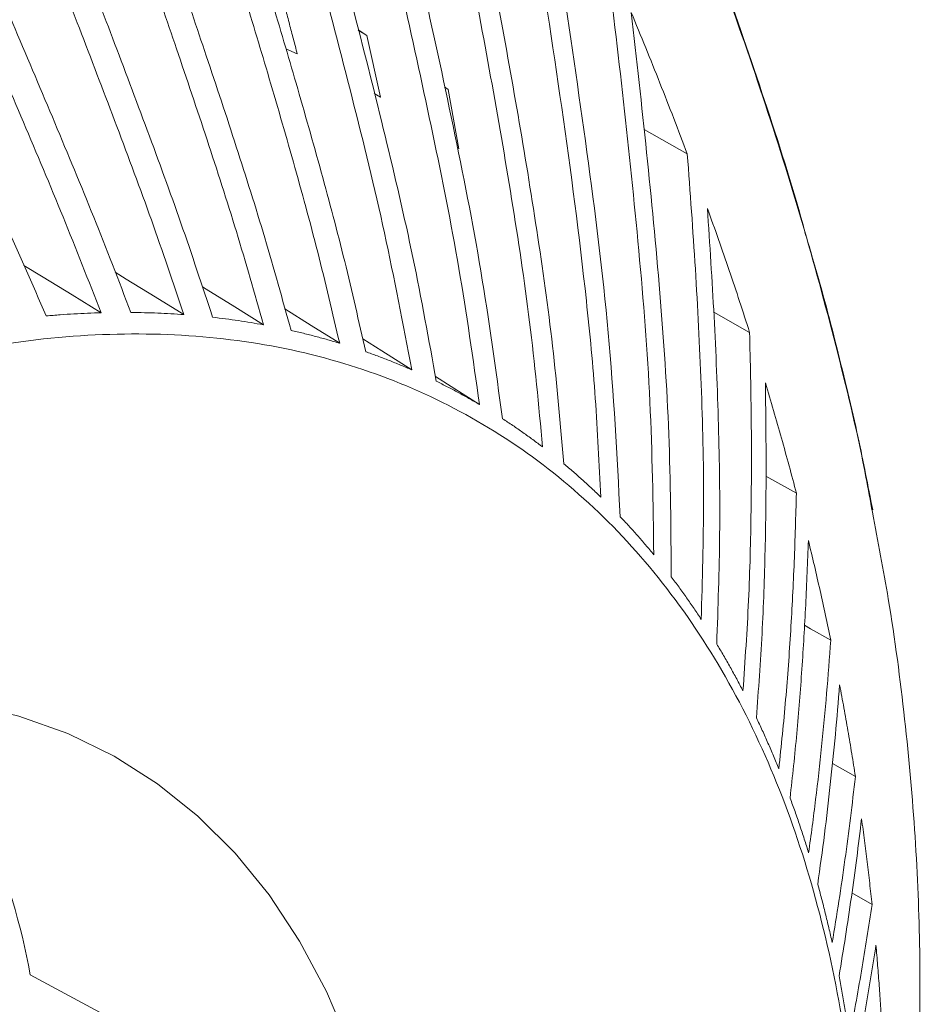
# Model space of a CAD drawing. Header units: millimetres. Extents: x 0 to 1118, y 0 to 864.
# Tile 241 of 256: x 937 to 952, y 173 to 189. Entities that reach past the tile are written whole.
import ezdxf

# ---------------------------------------------------------------- set-up
doc = ezdxf.new("R2010")
doc.units = ezdxf.units.MM

msp = doc.modelspace()

# ---------------------------------------------------------------- linework, layer by layer
at = {"color": 7, "linetype": 'Continuous', "lineweight": 15}
for p, q in [((943.07, 188.385), (942.927, 188.476)), ((943.07, 188.385), (942.929, 188.467)), ((943.07, 188.385), (943.289, 187.393)), ((941.945, 188.09), (941.763, 188.17)), ((943.289, 187.393), (943.189, 187.451)), ((943.289, 187.393), (943.19, 187.445)), ((944.381, 187.516), (944.322, 187.559)), ((944.381, 187.516), (944.552, 186.555)), ((947.544, 186.87), (948.242, 186.476)), ((948.669, 183.921), (949.248, 183.593)), ((949.512, 181.274), (950.004, 180.996)), ((950.585, 176.635), (950.956, 176.423)), ((950.9, 174.543), (951.224, 174.357)), ((943.351, 170.145), (937.635, 173.223))]:
    msp.add_line(p, q, dxfattribs=at)
at = {"color": 7, "linetype": 'Continuous', "lineweight": 15, "flags": 128}
for points in [[(937.531, 184.675), (937.842, 184.484), (938.311, 184.197), (938.779, 183.91)], [(939.006, 184.565), (939.184, 184.455), (939.65, 184.167), (940.116, 183.88)], [(940.413, 184.33), (940.475, 184.292), (940.938, 184.004), (941.402, 183.715)], [(941.747, 183.971), (942.169, 183.706), (942.63, 183.418)], [(943.002, 183.489), (943.311, 183.294), (943.793, 182.988)], [(944.176, 182.881), (944.431, 182.719), (944.888, 182.429)], [(950.134, 178.864), (950.232, 178.809), (950.559, 178.622)], [(932.003, 177.336), (932.976, 177.556), (933.928, 177.693), (934.855, 177.746), (935.754, 177.714), (936.62, 177.598), (937.449, 177.398), (938.24, 177.115), (938.987, 176.751), (939.689, 176.306), (940.342, 175.783), (940.944, 175.183), (941.492, 174.51), (941.983, 173.766), (942.417, 172.954), (942.79, 172.077), (943.102, 171.14), (943.351, 170.145)]]:
    msp.add_lwpolyline(points, dxfattribs=at)
at = {"color": 7, "linetype": 'Continuous', "lineweight": 15}
msp.add_arc((926.7, 171.227), 11.115, 10.3464, 35.7218, dxfattribs=at)
for points, knots in [([(939.573, 217.106), (939.588, 216.704), (939.619, 215.897), (939.792, 214.408), (940.108, 212.637), (940.617, 210.568), (941.25, 208.453), (942.025, 206.189), (942.93, 203.797), (944.142, 200.799), (945.616, 197.319), (947.007, 194.008), (948.061, 191.347), (948.811, 189.343), (949.496, 187.336), (949.939, 185.964), (950.127, 185.267), (950.135, 185.236)], [0, 0, 0, 0, 0.041579, 0.083396, 0.147746, 0.212686, 0.278987, 0.345583, 0.42361, 0.501781, 0.625166, 0.748836, 0.810806, 0.872831, 0.934912, 0.997131, 1, 1, 1, 1]), ([(943.793, 182.988), (943.653, 183.728), (943.371, 185.208), (942.657, 188.108), (941.746, 191.495), (940.733, 195.418), (940.038, 198.573), (939.59, 201.152), (939.327, 203.126), (939.144, 205.136), (939.124, 206.505), (939.114, 207.19)], [0, 0, 0, 0, 0.0913084, 0.1827878, 0.3660622, 0.5233231, 0.680743, 0.7601147, 0.8396087, 0.9196528, 1, 1, 1, 1]), ([(939.565, 206.014), (939.595, 205.374), (939.654, 204.092), (939.867, 202.196), (940.147, 200.317), (940.623, 197.746), (941.361, 194.518), (942.373, 190.646), (943.217, 187.42), (943.828, 184.807), (944.069, 183.472), (944.19, 182.804)], [0, 0, 0, 0, 0.078686, 0.15762, 0.237084, 0.316658, 0.48739, 0.658338, 0.829041, 0.914467, 1, 1, 1, 1]), ([(944.888, 182.429), (944.783, 183.164), (944.573, 184.634), (943.995, 187.519), (943.299, 190.559), (942.572, 193.79), (942.014, 196.516), (941.528, 199.278), (941.321, 201.162), (941.218, 202.105)], [0, 0, 0, 0, 0.110162, 0.220542, 0.441785, 0.581092, 0.720433, 0.86007, 1, 1, 1, 1]), ([(941.738, 200.953), (941.84, 200.157), (942.042, 198.563), (942.602, 195.425), (943.438, 191.558), (944.313, 187.709), (944.932, 184.592), (945.149, 182.998), (945.258, 182.2)], [0, 0, 0, 0, 0.124633, 0.249464, 0.499796, 0.749703, 0.874753, 1, 1, 1, 1]), ([(945.907, 181.743), (945.843, 182.417), (945.714, 183.766), (945.313, 186.414), (944.712, 189.673), (943.951, 193.557), (943.552, 196.181), (943.353, 197.493)], [0, 0, 0, 0, 0.125506, 0.251237, 0.502203, 0.751053, 1, 1, 1, 1]), ([(943.874, 196.393), (944.074, 195.144), (944.474, 192.647), (945.187, 188.957), (945.731, 185.868), (946.083, 183.374), (946.194, 182.105), (946.25, 181.47)], [0, 0, 0, 0, 0.251031, 0.502022, 0.750741, 0.875289, 1, 1, 1, 1]), ([(946.846, 180.934), (946.82, 181.466), (946.769, 182.53), (946.568, 184.631), (946.228, 187.22), (945.748, 190.295), (945.446, 192.345), (945.295, 193.37)], [0, 0, 0, 0, 0.125481, 0.251115, 0.502075, 0.751039, 1, 1, 1, 1]), ([(945.77, 192.339), (945.913, 191.367), (946.201, 189.424), (946.63, 186.517), (947.001, 183.595), (947.107, 181.61), (947.159, 180.617)], [0, 0, 0, 0, 0.250906, 0.501813, 0.750661, 1, 1, 1, 1]), ([(935.104, 189.915), (935.328, 189.436), (935.791, 188.446), (936.495, 186.948), (937.209, 185.414), (937.665, 184.377), (937.893, 183.859)], [0, 0, 0, 0, 0.238144, 0.492352, 0.746142, 1, 1, 1, 1]), ([(938.779, 183.91), (938.576, 184.427), (938.17, 185.461), (937.526, 186.987), (936.889, 188.474), (936.47, 189.454), (936.267, 189.928)], [0, 0, 0, 0, 0.254323, 0.508619, 0.762375, 1, 1, 1, 1]), ([(936.788, 189.909), (936.989, 189.437), (937.405, 188.46), (938.032, 186.978), (938.665, 185.459), (939.061, 184.43), (939.259, 183.915)], [0, 0, 0, 0, 0.2381066, 0.4923892, 0.7461411, 1, 1, 1, 1]), ([(940.116, 183.88), (939.943, 184.391), (939.597, 185.413), (939.035, 186.919), (938.474, 188.384), (938.102, 189.347), (937.922, 189.813)], [0, 0, 0, 0, 0.254433, 0.508836, 0.762498, 1, 1, 1, 1]), ([(938.429, 189.745), (938.607, 189.28), (938.975, 188.319), (939.525, 186.859), (940.075, 185.361), (940.411, 184.345), (940.579, 183.837)], [0, 0, 0, 0, 0.238258, 0.4927, 0.746276, 1, 1, 1, 1]), ([(947.701, 180.004), (947.689, 180.83), (947.665, 182.48), (947.469, 184.911), (947.217, 187.319), (947.028, 188.915), (946.934, 189.714)], [0, 0, 0, 0, 0.250826, 0.501596, 0.750775, 1, 1, 1, 1]), ([(941.402, 183.715), (941.258, 184.218), (940.971, 185.224), (940.491, 186.704), (940.008, 188.142), (939.683, 189.085), (939.526, 189.541)], [0, 0, 0, 0, 0.2545408, 0.5090515, 0.7626156, 1, 1, 1, 1]), ([(940.014, 189.424), (940.169, 188.969), (940.489, 188.027), (940.963, 186.594), (941.429, 185.122), (941.706, 184.124), (941.845, 183.625)], [0, 0, 0, 0, 0.2383135, 0.4928603, 0.7463386, 1, 1, 1, 1]), ([(942.63, 183.418), (942.514, 183.91), (942.284, 184.894), (941.886, 186.343), (941.479, 187.75), (941.201, 188.67), (941.067, 189.116)], [0, 0, 0, 0, 0.254628, 0.509229, 0.762698, 1, 1, 1, 1]), ([(941.694, 189.048), (941.715, 188.968), (941.757, 188.809), (941.82, 188.569), (941.883, 188.329), (941.925, 188.17), (941.945, 188.09)], [0, 0, 0, 0, 0.249999, 0.499999, 0.749999, 1, 1, 1, 1]), ([(941.533, 188.952), (941.665, 188.507), (941.938, 187.587), (942.335, 186.185), (942.72, 184.744), (942.94, 183.768), (943.05, 183.28)], [0, 0, 0, 0, 0.238443, 0.493093, 0.746442, 1, 1, 1, 1]), ([(948.242, 186.476), (948.17, 186.667), (948.025, 187.048), (947.8, 187.619), (947.571, 188.19), (947.415, 188.569), (947.336, 188.759)], [0, 0, 0, 0, 0.250116, 0.500232, 0.750095, 1, 1, 1, 1]), ([(947.336, 188.759), (947.422, 188.006), (947.592, 186.5), (947.808, 184.234), (947.967, 181.955), (947.978, 180.417), (947.983, 179.646)], [0, 0, 0, 0, 0.250676, 0.501361, 0.750489, 1, 1, 1, 1]), ([(948.467, 178.96), (948.485, 179.596), (948.522, 180.866), (948.474, 182.75), (948.379, 184.62), (948.288, 185.857), (948.242, 186.476)], [0, 0, 0, 0, 0.250551, 0.501078, 0.750498, 1, 1, 1, 1]), ([(949.248, 183.593), (949.195, 183.76), (949.087, 184.094), (948.919, 184.594), (948.746, 185.095), (948.627, 185.428), (948.567, 185.595)], [0, 0, 0, 0, 0.250126, 0.500252, 0.750099, 1, 1, 1, 1]), ([(948.567, 185.595), (948.605, 185.014), (948.681, 183.851), (948.752, 182.098), (948.779, 180.338), (948.738, 179.154), (948.717, 178.562)], [0, 0, 0, 0, 0.250448, 0.500904, 0.750326, 1, 1, 1, 1]), ([(951.236, 180.727), (951.16, 181.115), (950.991, 181.984), (950.658, 183.355), (950.368, 184.461), (950.18, 185.082), (950.142, 185.207)], [0, 0, 0, 0, 0.262465, 0.588159, 0.916935, 1, 1, 1, 1]), ([(937.893, 183.859), (937.968, 183.865), (938.117, 183.878), (938.339, 183.892), (938.56, 183.904), (938.706, 183.908), (938.779, 183.91)], [0, 0, 0, 0, 0.250935, 0.50187, 0.75092, 1, 1, 1, 1]), ([(939.259, 183.915), (939.332, 183.914), (939.477, 183.912), (939.692, 183.905), (939.905, 183.895), (940.046, 183.885), (940.116, 183.88)], [0, 0, 0, 0, 0.250935, 0.50187, 0.750919, 1, 1, 1, 1]), ([(940.579, 183.837), (940.649, 183.829), (940.788, 183.812), (940.995, 183.783), (941.199, 183.752), (941.334, 183.727), (941.402, 183.715)], [0, 0, 0, 0, 0.250935, 0.50187, 0.75092, 1, 1, 1, 1]), ([(941.845, 183.625), (941.911, 183.609), (942.045, 183.579), (942.242, 183.528), (942.437, 183.475), (942.565, 183.437), (942.63, 183.418)], [0, 0, 0, 0, 0.250935, 0.50187, 0.750919, 1, 1, 1, 1]), ([(920.018, 172.212), (920.585, 172.86), (921.775, 174.221), (923.684, 176.098), (925.705, 177.853), (927.768, 179.397), (929.85, 180.717), (931.933, 181.801), (933.996, 182.639), (936.018, 183.221), (937.981, 183.543), (939.866, 183.602), (941.655, 183.397), (943.33, 182.929), (944.874, 182.204), (946.275, 181.228), (947.517, 180.012), (948.589, 178.565), (949.474, 176.915), (950.169, 175.082), (950.668, 173.086), (950.989, 170.942), (951.038, 169.402), (951.063, 168.631)], [0, 0, 0, 0, 0.043645, 0.091666, 0.139688, 0.187709, 0.23573, 0.283752, 0.331773, 0.379795, 0.427816, 0.475838, 0.523859, 0.57188, 0.619902, 0.667923, 0.715945, 0.763966, 0.811987, 0.858991, 0.905994, 0.952997, 1, 1, 1, 1]), ([(949.141, 177.806), (949.175, 178.292), (949.241, 179.266), (949.277, 180.716), (949.281, 182.159), (949.259, 183.115), (949.248, 183.593)], [0, 0, 0, 0, 0.250341, 0.500673, 0.750296, 1, 1, 1, 1]), ([(943.05, 183.28), (943.114, 183.258), (943.24, 183.213), (943.427, 183.141), (943.611, 183.067), (943.733, 183.014), (943.793, 182.988)], [0, 0, 0, 0, 0.250936, 0.501872, 0.75092, 1, 1, 1, 1]), ([(944.19, 182.804), (944.25, 182.775), (944.368, 182.716), (944.544, 182.623), (944.717, 182.528), (944.831, 182.462), (944.888, 182.429)], [0, 0, 0, 0, 0.250935, 0.501869, 0.750919, 1, 1, 1, 1]), ([(949.502, 182.777), (949.508, 182.329), (949.52, 181.433), (949.503, 180.083), (949.458, 178.73), (949.391, 177.824), (949.358, 177.37)], [0, 0, 0, 0, 0.250273, 0.500551, 0.7502, 1, 1, 1, 1]), ([(950.004, 180.996), (949.965, 181.144), (949.886, 181.44), (949.763, 181.885), (949.635, 182.331), (949.547, 182.628), (949.502, 182.777)], [0, 0, 0, 0, 0.250115, 0.50023, 0.75009, 1, 1, 1, 1]), ([(945.258, 182.2), (945.314, 182.164), (945.425, 182.091), (945.588, 181.978), (945.749, 181.862), (945.854, 181.783), (945.907, 181.743)], [0, 0, 0, 0, 0.250934, 0.501868, 0.750919, 1, 1, 1, 1]), ([(946.25, 181.47), (946.301, 181.427), (946.403, 181.341), (946.553, 181.208), (946.701, 181.073), (946.798, 180.98), (946.846, 180.934)], [0, 0, 0, 0, 0.250934, 0.501868, 0.750918, 1, 1, 1, 1]), ([(949.72, 176.547), (949.759, 176.919), (949.836, 177.665), (949.915, 178.779), (949.972, 179.889), (949.993, 180.627), (950.004, 180.996)], [0, 0, 0, 0, 0.250201, 0.500398, 0.750169, 1, 1, 1, 1]), ([(947.159, 180.617), (947.206, 180.568), (947.299, 180.469), (947.436, 180.317), (947.57, 180.162), (947.657, 180.057), (947.701, 180.004)], [0, 0, 0, 0, 0.250934, 0.501867, 0.750918, 1, 1, 1, 1]), ([(950.889, 164.269), (950.962, 164.551), (951.169, 165.342), (951.442, 166.698), (951.705, 168.337), (951.89, 170.034), (951.993, 171.786), (952.009, 173.591), (951.935, 175.444), (951.765, 177.344), (951.535, 179.094), (951.32, 180.221), (951.23, 180.688)], [0, 0, 0, 0, 0.059527, 0.167158, 0.274905, 0.382895, 0.490759, 0.598941, 0.706869, 0.814847, 0.923222, 1, 1, 1, 1]), ([(950.197, 180.233), (950.184, 179.887), (950.158, 179.197), (950.095, 178.159), (950.015, 177.118), (949.94, 176.423), (949.902, 176.075)], [0, 0, 0, 0, 0.250161, 0.500325, 0.750121, 1, 1, 1, 1]), ([(950.559, 178.622), (950.531, 178.756), (950.475, 179.023), (950.386, 179.426), (950.294, 179.829), (950.229, 180.098), (950.197, 180.233)], [0, 0, 0, 0, 0.250083, 0.500165, 0.750061, 1, 1, 1, 1]), ([(947.983, 179.646), (948.025, 179.591), (948.109, 179.479), (948.231, 179.309), (948.351, 179.136), (948.428, 179.019), (948.467, 178.96)], [0, 0, 0, 0, 0.250933, 0.501867, 0.750918, 1, 1, 1, 1]), ([(948.717, 178.562), (948.754, 178.501), (948.828, 178.377), (948.935, 178.189), (949.04, 177.999), (949.108, 177.87), (949.141, 177.806)], [0, 0, 0, 0, 0.250933, 0.501866, 0.750918, 1, 1, 1, 1]), ([(950.201, 175.189), (950.24, 175.476), (950.318, 176.05), (950.413, 176.909), (950.495, 177.766), (950.538, 178.337), (950.559, 178.622)], [0, 0, 0, 0, 0.250119, 0.500236, 0.750099, 1, 1, 1, 1]), ([(950.701, 177.903), (950.679, 177.635), (950.635, 177.1), (950.553, 176.296), (950.46, 175.491), (950.385, 174.953), (950.348, 174.685)], [0, 0, 0, 0, 0.250099, 0.500199, 0.750077, 1, 1, 1, 1]), ([(950.956, 176.423), (950.937, 176.545), (950.898, 176.791), (950.836, 177.161), (950.771, 177.531), (950.725, 177.779), (950.701, 177.903)], [0, 0, 0, 0, 0.250084, 0.500168, 0.750066, 1, 1, 1, 1]), ([(949.358, 177.37), (949.39, 177.303), (949.453, 177.168), (949.545, 176.963), (949.634, 176.756), (949.692, 176.616), (949.72, 176.547)], [0, 0, 0, 0, 0.250933, 0.501866, 0.750917, 1, 1, 1, 1]), ([(950.581, 173.74), (950.618, 173.964), (950.692, 174.411), (950.789, 175.082), (950.878, 175.753), (950.93, 176.199), (950.956, 176.423)], [0, 0, 0, 0, 0.250072, 0.500144, 0.750061, 1, 1, 1, 1]), ([(949.902, 176.075), (949.929, 176.003), (949.982, 175.857), (950.058, 175.636), (950.131, 175.414), (950.178, 175.264), (950.201, 175.189)], [0, 0, 0, 0, 0.250933, 0.501865, 0.750917, 1, 1, 1, 1]), ([(951.056, 175.739), (951.03, 175.528), (950.979, 175.106), (950.892, 174.472), (950.797, 173.838), (950.727, 173.416), (950.692, 173.204)], [0, 0, 0, 0, 0.250061, 0.500123, 0.750049, 1, 1, 1, 1]), ([(951.224, 174.357), (951.212, 174.471), (951.187, 174.7), (951.147, 175.045), (951.103, 175.391), (951.072, 175.623), (951.056, 175.739)], [0, 0, 0, 0, 0.250073, 0.500146, 0.750058, 1, 1, 1, 1]), ([(950.348, 174.685), (950.369, 174.607), (950.411, 174.451), (950.47, 174.216), (950.528, 173.979), (950.563, 173.819), (950.581, 173.74)], [0, 0, 0, 0, 0.250933, 0.501865, 0.750917, 1, 1, 1, 1]), ([(950.859, 172.206), (950.893, 172.385), (950.961, 172.743), (951.055, 173.281), (951.143, 173.819), (951.197, 174.177), (951.224, 174.357)], [0, 0, 0, 0, 0.250046, 0.500092, 0.75004, 1, 1, 1, 1]), ([(951.288, 173.702), (951.261, 173.53), (951.208, 173.187), (951.122, 172.672), (951.031, 172.157), (950.966, 171.813), (950.933, 171.642)], [0, 0, 0, 0, 0.25004, 0.500079, 0.750033, 1, 1, 1, 1]), ([(951.382, 172.393), (951.376, 172.501), (951.363, 172.718), (951.341, 173.044), (951.316, 173.372), (951.297, 173.592), (951.288, 173.702)], [0, 0, 0, 0, 0.250065, 0.500131, 0.750052, 1, 1, 1, 1]), ([(950.692, 173.204), (950.707, 173.122), (950.738, 172.957), (950.781, 172.708), (950.822, 172.458), (950.847, 172.29), (950.859, 172.206)], [0, 0, 0, 0, 0.250932, 0.501865, 0.750917, 1, 1, 1, 1])]:
    msp.add_open_spline(points, degree=3, knots=knots, dxfattribs=at)
at = {"color": 9, "linetype": 'Continuous', "lineweight": 15}
msp.add_open_spline([(951.23, 180.688), (951.197, 180.877), (951.046, 181.724), (950.682, 183.25), (950.143, 185.256), (949.514, 187.27), (948.818, 189.282), (948.063, 191.291), (947.001, 193.953), (945.601, 197.26), (944.116, 200.729), (942.892, 203.713), (941.986, 206.07), (941.211, 208.283), (940.568, 210.354), (940.032, 212.423), (939.688, 214.207), (939.493, 215.702), (939.45, 216.5), (939.428, 216.9)], degree=3, knots=[0, 0, 0, 0, 0.015853, 0.070905, 0.125719, 0.180452, 0.235318, 0.289883, 0.344507, 0.453239, 0.561542, 0.629912, 0.698374, 0.754894, 0.81161, 0.869221, 0.92731, 0.963558, 1, 1, 1, 1], dxfattribs=at)

doc.saveas('drawing.dxf')
